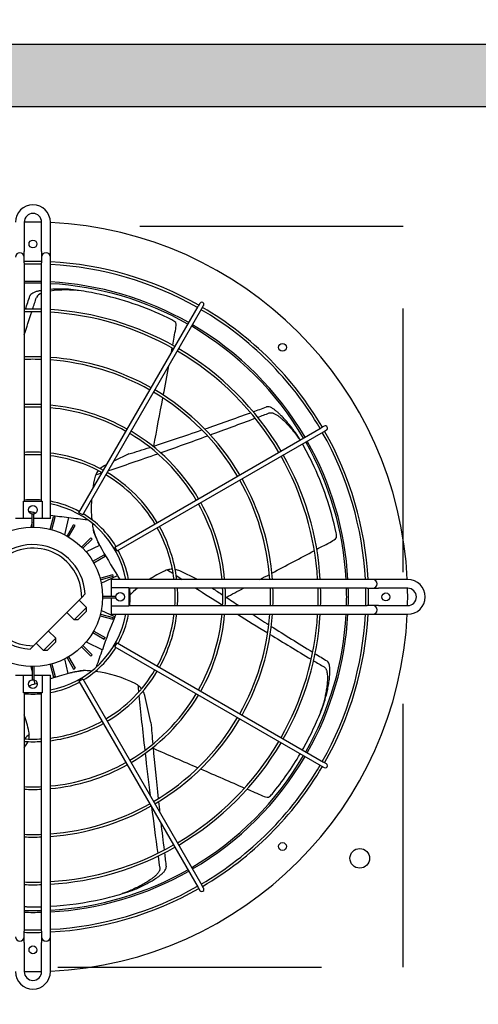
# Model space of a CAD drawing. Header units: millimetres. Extents: x -7955266 to 72030, y -46136 to 9299934.
# Tile 79 of 203: x -5161886 to -5161776, y 6618521 to 6618759. Entities that reach past the tile are written whole.
import ezdxf
from ezdxf.enums import TextEntityAlignment as Align

# ---------------------------------------------------------------- set-up
doc = ezdxf.new("R2010")
doc.units = ezdxf.units.MM
doc.header["$LTSCALE"] = 10
doc.linetypes.add('HIDDEN', pattern=[9.525, 6.35, -3.175])
for name, color, linetype, lineweight in [('BMS_urzadzenia_nr_obw_magistrala', 140, 'Continuous', 13), ('BMS_urzadzenia_WE_WY', 30, 'Continuous', 20), ('IE_ATRYBUTY_ BLOCK_1', 7, 'Continuous', 25), ('IE_ATRYBUTY_ BLOCK_2', 7, 'Continuous', 18), ('IE_urzadzenia', 30, 'Continuous', 25), ('IE_urzadzenia_nr_obw', 94, 'Continuous', 20)]:
    doc.layers.add(name, color=color, linetype=linetype, lineweight=lineweight)
doc.styles.add('ROMANS', font='romans.shx', dxfattribs={"width": 0.8})

# ---------------------------------------------------------------- blocks, each defined once
blk = doc.blocks.new('urzadzenie_klimatyzator_zewn_VRF')
h = blk.add_hatch(color=256)
h.paths.add_polyline_path([(-337.5, -330), (337.5, -330), (337.5, -15), (-337.5, -15)], flags=16)
h.paths.add_polyline_path([(-352.5, -345), (352.5, -345), (352.5, 0), (-352.5, 0)])
at = {"linetype": 'HIDDEN'}
for p, q in [((-79.5, -43.88), (-258, -43.88)), ((-79.5, -222.38), (-79.5, -43.88)), ((-258, -222.38), (-79.5, -222.38))]:
    blk.add_line(p, q, dxfattribs=at)
for p, q in [((-170.85, -42.82), (-170.85, -49.86)), ((-166.65, -49.86), (-166.65, -42.82)), ((-164.55, -49.86), (-164.55, -42.82)), ((-170.85, -51.22), (-170.85, -49.86)), ((-170.85, -52.59), (-170.85, -51.22)), ((-166.65, -49.86), (-166.65, -51.22)), ((-166.65, -51.22), (-166.65, -52.59)), ((-164.55, -51.22), (-164.55, -49.86)), ((-164.55, -52.59), (-164.55, -51.22)), ((-170.85, -52.59), (-170.85, -110.02)), ((-166.65, -110.02), (-166.65, -52.59)), ((-164.55, -114.22), (-164.55, -52.59)), ((-157.65, -112.86), (-128.94, -63.12)), ((-156.75, -113.38), (-128.03, -63.64)), ((-128.52, -62.39), (-128.94, -63.12)), ((-128.03, -63.64), (-127.61, -62.91)), ((-149.01, -121.12), (-99.27, -92.4)), ((-98.54, -91.98), (-99.27, -92.4)), ((-148.48, -122.03), (-98.74, -93.31)), ((-98.74, -93.31), (-98.01, -92.89)), ((-145.61, -98.67), (-149.27, -100.44)), ((-150.95, -101.24), (-151.56, -101.54)), ((-170.99, -114.22), (-170.99, -110.02)), ((-170.99, -110.02), (-166.51, -110.02)), ((-166.51, -110.02), (-166.51, -114.22)), ((-168.49, -112.82), (-169.34, -112.63)), ((-168.96, -116.33), (-168.96, -113.18)), ((-168.54, -113.18), (-168.96, -113.18)), ((-168.54, -116.33), (-168.54, -113.18)), ((-168.42, -112.82), (-168.5, -113.14)), ((-164.61, -116.84), (-163.79, -113.8)), ((-163.38, -113.91), (-163.79, -113.8)), ((-156.75, -113.38), (-157.65, -112.86)), ((-170.99, -114.22), (-172.95, -114.22)), ((-168.96, -114.22), (-170.99, -114.22)), ((-168.96, -115.17), (-169.23, -116.33)), ((-166.51, -114.22), (-168.54, -114.22)), ((-164.55, -114.22), (-166.51, -114.22)), ((-164.2, -116.95), (-163.38, -113.91)), ((-161.04, -118.2), (-160.07, -113.97)), ((-160.53, -118.47), (-158.96, -115.74)), ((-160.17, -118.68), (-158.59, -115.95)), ((-158.59, -115.95), (-158.96, -115.74)), ((-157.02, -121.1), (-154.79, -118.87)), ((-156.72, -121.4), (-154.49, -119.17)), ((-152.67, -120.72), (-155.92, -122.28)), ((-154.49, -119.17), (-154.79, -118.87)), ((-152.71, -120.66), (-153.09, -119.89)), ((-154.31, -124.54), (-151.58, -122.97)), ((-154.1, -124.91), (-151.37, -123.33)), ((-151.37, -123.33), (-151.58, -122.97)), ((-148.48, -122.03), (-149.01, -121.12)), ((-152.58, -128.57), (-149.53, -127.76)), ((-152.27, -129.85), (-148.36, -127.97)), ((-149.43, -128.16), (-149.53, -127.76)), ((-129.07, -128.93), (-133.34, -126.87)), ((-152.47, -128.98), (-149.43, -128.16)), ((-88.21, -128.93), (-149.85, -128.93)), ((-149.85, -130.88), (-149.85, -128.93)), ((-86.85, -128.93), (-88.21, -128.93)), ((-85.49, -128.93), (-86.85, -128.93)), ((-78.45, -128.93), (-85.49, -128.93)), ((-156.99, -133.25), (-156.17, -132.42)), ((-149.85, -132.91), (-149.85, -130.88)), ((-149.85, -130.88), (-145.65, -130.88)), ((-145.65, -130.88), (-145.65, -135.37)), ((-88.21, -131.02), (-145.65, -131.02)), ((-88.21, -131.02), (-86.85, -131.02)), ((-86.85, -131.02), (-85.49, -131.02)), ((-78.45, -131.02), (-85.49, -131.02)), ((-168.63, -144.88), (-156.99, -133.25)), ((-157.61, -133.87), (-155.83, -135.65)), ((-151.95, -132.91), (-148.8, -132.91)), ((-151.95, -133.34), (-148.8, -133.34)), ((-149.85, -135.37), (-149.85, -133.34)), ((-148.8, -133.34), (-148.8, -132.91)), ((-145.65, -135.22), (-88.21, -135.22)), ((-86.85, -135.22), (-88.21, -135.22)), ((-85.49, -135.22), (-86.85, -135.22)), ((-85.49, -135.22), (-78.45, -135.22)), ((-160.58, -136.84), (-158.8, -138.62)), ((-158.8, -138.62), (-155.83, -135.65)), ((-155.83, -136.54), (-157.91, -138.62)), ((-155.83, -136.54), (-155.83, -135.65)), ((-152.47, -137.27), (-149.43, -138.09)), ((-149.03, -137.96), (-152.27, -136.4)), ((-149.85, -137.32), (-149.85, -135.37)), ((-145.65, -135.37), (-149.85, -135.37)), ((-149.85, -137.32), (-88.21, -137.32)), ((-149.01, -137.89), (-148.73, -137.32)), ((-88.21, -137.32), (-86.85, -137.32)), ((-86.85, -137.32), (-85.49, -137.32)), ((-85.49, -137.32), (-78.45, -137.32)), ((-157.91, -138.62), (-158.8, -138.62)), ((-152.58, -137.68), (-149.53, -138.49)), ((-149.53, -138.49), (-149.43, -138.09)), ((-165.04, -141.29), (-163.26, -143.07)), ((-154.31, -141.71), (-151.58, -143.28)), ((-154.1, -141.34), (-151.37, -142.92)), ((-168.01, -144.26), (-166.23, -146.04)), ((-166.23, -146.04), (-163.26, -143.07)), ((-163.26, -143.96), (-165.33, -146.04)), ((-163.26, -143.96), (-163.26, -143.07)), ((-155.92, -143.97), (-152.01, -145.85)), ((-151.58, -143.28), (-151.37, -142.92)), ((-149.01, -145.13), (-148.48, -144.22)), ((-148.48, -144.22), (-98.74, -172.94)), ((-169.45, -145.71), (-168.63, -144.88)), ((-165.33, -146.04), (-166.23, -146.04)), ((-157.02, -145.15), (-154.79, -147.38)), ((-156.72, -144.85), (-154.49, -147.08)), ((-154.79, -147.38), (-154.49, -147.08)), ((-149.01, -145.13), (-99.27, -173.85)), ((-164.61, -149.41), (-163.79, -152.45)), ((-164.2, -149.3), (-163.38, -152.34)), ((-160.23, -151.56), (-161.04, -148.05)), ((-160.53, -147.78), (-158.96, -150.51)), ((-160.17, -147.57), (-158.59, -150.3)), ((-169.23, -149.92), (-168.96, -151.08)), ((-168.96, -149.92), (-168.96, -153.07)), ((-168.54, -149.92), (-168.54, -153.07)), ((-160.17, -151.53), (-159.33, -151.34)), ((-158.96, -150.51), (-158.59, -150.3)), ((-172.95, -152.02), (-170.99, -152.02)), ((-170.99, -156.22), (-170.99, -152.02)), ((-170.99, -152.02), (-168.96, -152.02)), ((-168.96, -153.07), (-168.54, -153.07)), ((-168.54, -152.02), (-166.51, -152.02)), ((-168.5, -153.11), (-168.26, -154.15)), ((-166.51, -152.02), (-164.55, -152.02)), ((-166.51, -152.02), (-166.51, -156.22)), ((-164.55, -213.66), (-164.55, -152.02)), ((-163.79, -152.45), (-163.38, -152.34)), ((-157.65, -153.39), (-156.75, -152.87)), ((-157.65, -153.39), (-128.94, -203.13)), ((-156.75, -152.87), (-128.03, -202.61)), ((-166.51, -156.22), (-170.99, -156.22)), ((-170.85, -156.22), (-170.85, -213.66)), ((-166.65, -213.66), (-166.65, -156.22)), ((-140.31, -163.35), (-141.78, -156.91)), ((-170.85, -169.44), (-170.53, -169.04)), ((-98.01, -173.36), (-98.74, -172.94)), ((-99.27, -173.85), (-98.54, -174.27)), ((-128.94, -203.13), (-128.52, -203.86)), ((-127.61, -203.34), (-128.03, -202.61)), ((-170.85, -215.02), (-170.85, -213.66)), ((-170.85, -216.39), (-170.85, -215.02)), ((-166.65, -213.66), (-166.65, -215.02)), ((-166.65, -215.02), (-166.65, -216.39)), ((-164.55, -215.02), (-164.55, -213.66)), ((-164.55, -216.39), (-164.55, -215.02)), ((-170.85, -216.39), (-170.85, -223.43)), ((-166.65, -223.43), (-166.65, -216.39)), ((-164.55, -223.43), (-164.55, -216.39))]:
    blk.add_line(p, q)
for points in [[(-352.5, -345), (352.5, -345), (352.5, 0), (-352.5, 0)], [(-337.5, -330), (337.5, -330), (337.5, -15), (-337.5, -15)]]:
    blk.add_lwpolyline(points, close=True)
for centre, radius in [((-168.75, -48.07), 0.945), ((-108.61, -72.99), 0.945), ((-168.75, -112.12), 1.05), ((-168.75, -133.12), 16.8), ((-147.75, -133.12), 1.05), ((-83.7, -133.12), 0.945), ((-168.75, -154.12), 1.05), ((-108.61, -193.26), 0.945), ((-90, -196.12), 2.36), ((-168.75, -218.18), 0.945)]:
    blk.add_circle(centre, radius)
for centre, radius, start, end in [((-168.75, -42.82), 4.2, 0, 180), ((-168.75, -42.82), 2.1, 0, 180), ((-168.75, -133.12), 90.3, 90, 91.3326), ((-168.75, -133.12), 90.3, 88.6674, 90), ((-168.75, -133.12), 90.3, 2.6659, 87.3341), ((-171.9, -51.22), 1.05, 0, 180), ((-165.6, -51.22), 1.05, 0, 180), ((-168.75, -133.12), 80.85, 90, 91.4884), ((-168.75, -133.12), 80.22, 90, 91.5001), ((-168.75, -133.12), 80.85, 88.5116, 90), ((-168.75, -133.12), 80.22, 88.4999, 90), ((-168.75, -133.12), 80.85, 60.3721, 87.0223), ((-168.75, -133.12), 80.22, 60.375, 86.9988), ((-168.75, -133.12), 76.02, 90, 91.583), ((-168.75, -133.12), 75.6, 90, 91.5918), ((-168.75, -133.12), 76.02, 88.417, 90), ((-168.75, -133.12), 75.6, 88.4082, 90), ((-168.75, -133.12), 76.02, 60.3957, 86.8329), ((-168.75, -133.12), 75.6, 60.3979, 86.8153), ((-162.09, -94.75), 35.82, 85.9958, 93.9403), ((-160.58, -89.44), 30.28, 83.4711, 97.54), ((-168.75, -133.13), 74.68, 81.0509, 82.9516), ((-166.11, -61.89), 2.02, 105.4119, 152.3986), ((-168.75, -133.14), 74.69, 77.1432, 81.0504), ((-168.75, -133.13), 74.68, 63.3522, 77.1426), ((-168.75, -133.12), 69.36, 90, 91.7349), ((-168.75, -133.12), 69.36, 88.2651, 90), ((-168.75, -133.12), 69.36, 60.4337, 86.5286), ((-128.06, -62.65), 0.525, 330, 150), ((-168.75, -133.12), 80.22, 30.375, 59.625), ((-168.75, -133.12), 80.85, 30.3721, 59.6279), ((-168.75, -133.12), 68.73, 90, 91.7508), ((-168.75, -133.12), 68.73, 88.2492, 90), ((-168.75, -133.12), 68.73, 60.4376, 86.4967), ((-137.14, -70.14), 4.2, 47.9334, 63.3497), ((-138.48, -67.74), 4.22, 349.3732, 9.8478), ((-168.75, -133.12), 75.6, 30.3979, 59.6021), ((-168.75, -133.12), 76.02, 30.3957, 59.6043), ((-168.75, -133.12), 69.36, 30.4337, 59.5663), ((-168.75, -133.12), 57.88, 90, 92.0794), ((-168.75, -133.12), 57.25, 90, 92.1023), ((-168.75, -133.12), 57.88, 87.9206, 90), ((-168.75, -133.12), 57.25, 87.8977, 90), ((-168.75, -133.12), 57.88, 60.5197, 85.8384), ((-168.75, -133.12), 68.73, 30.4376, 59.5624), ((-168.75, -133.12), 57.25, 60.5255, 85.7926), ((-168.75, -133.12), 57.25, 30.5255, 59.4745), ((-168.75, -133.12), 57.88, 30.5197, 59.4803), ((-168.75, -133.12), 46.39, 90, 92.5946), ((-168.75, -133.12), 45.76, 90, 92.6304), ((-168.75, -133.12), 46.39, 87.4054, 90), ((-168.75, -133.12), 45.76, 87.3696, 90), ((-168.75, -133.12), 46.39, 60.6484, 84.8054), ((-168.75, -133.12), 45.76, 60.6574, 84.7337), ((-98.28, -92.44), 0.525, 300, 120), ((-168.75, -133.12), 45.76, 30.6574, 59.3426), ((-168.75, -133.12), 46.39, 30.6484, 59.3516), ((-168.75, -133.13), 74.68, 30.4028, 31.5231), ((-168.75, -133.12), 80.22, 3.0012, 29.625), ((-168.75, -133.12), 80.85, 2.9777, 29.6279), ((-168.76, -133.13), 74.69, 25.7146, 29.5968), ((-168.75, -133.12), 75.6, 3.1847, 29.6021), ((-168.75, -133.12), 76.02, 3.1671, 29.6043), ((-168.75, -133.12), 34.9, 90, 93.4495), ((-168.75, -133.12), 34.27, 90, 93.513), ((-168.75, -133.12), 34.9, 86.5505, 90), ((-168.75, -133.12), 34.27, 86.487, 90), ((-168.75, -133.12), 34.9, 60.8619, 83.0885), ((-168.75, -133.12), 34.27, 60.8777, 82.9608), ((-168.75, -133.12), 68.73, 3.5033, 29.5624), ((-168.75, -133.12), 69.36, 3.4714, 29.5663), ((-149.74, -105.32), 4.2, 115.7143, 132.1103), ((-168.75, -133.13), 74.68, 11.9236, 25.7141), ((-124.12, -111.63), 30.58, 166.1657, 171.6382), ((-149.74, -105.32), 4.2, 157.2754, 166.1649), ((-149.74, -105.32), 4.2, 141.0566, 157.2746), ((-168.75, -133.12), 34.27, 30.8777, 59.1223), ((-168.75, -133.12), 34.9, 30.8619, 59.1381), ((-168.75, -133.12), 57.25, 4.2074, 29.4745), ((-168.75, -133.12), 57.88, 4.1616, 29.4803), ((-168.75, -133.12), 23.42, 90, 95.1455), ((-168.75, -133.12), 23.42, 84.8545, 90), ((-168.75, -133.12), 23.42, 61.2848, 79.6668), ((-168.75, -133.12), 22.79, 10.6222, 79.3778), ((-124.12, -111.63), 30.58, 176.4659, 185.364), ((-168.75, -133.12), 45.76, 5.2663, 29.3426), ((-168.75, -133.12), 46.39, 5.1946, 29.3516), ((-148.59, 0.27), 114.81, 260.054, 260.2535), ((-148.59, 0.27), 114.81, 262.0111, 264.263), ((-168.75, -133.12), 23.42, 31.2848, 58.7152), ((-168.75, -133.12), 34.9, 6.9115, 29.1381), ((-124.11, -111.63), 30.6, 189.753, 190.8934), ((-122.12, -106.11), 33.88, 198.4111, 205.5513), ((-122.46, -105.23), 33.95, 201.0324, 205.577), ((-168.75, -133.12), 34.27, 7.0392, 29.1223), ((-99.8, -118.56), 4.2, 356.5049, 11.9211), ((-168.75, -133.12), 12.6, 3.1897, 266.8103), ((-51.89, -65.72), 114.81, 208.6254, 212.8344), ((-98.76, -116.02), 4.22, 297.9446, 318.4192), ((-168.75, -133.12), 11.76, 359.4153, 270.5847), ((-168.75, -133.12), 23.42, 10.3332, 28.7152), ((-124.12, -154.62), 30.59, 114.7381, 122.8535), ((-135.16, -130.65), 4.2, 105.8468, 114.7364), ((-135.16, -130.65), 4.2, 89.628, 105.846), ((-135.16, -130.65), 4.2, 64.2857, 80.6818), ((-86.85, -129.97), 1.05, 270, 90), ((-78.45, -133.12), 4.2, 270, 90), ((-168.75, -133.12), 23.42, 354.8545, 5.1455), ((-168.75, -133.12), 34.27, 356.487, 3.513), ((-168.75, -133.12), 34.9, 356.5505, 3.4495), ((-168.75, -133.12), 45.76, 357.3696, 2.6304), ((-168.75, -133.12), 46.39, 357.4054, 2.5946), ((-168.75, -133.12), 57.25, 357.8977, 2.1023), ((-168.75, -133.12), 57.88, 357.9206, 2.0794), ((-168.75, -133.12), 68.73, 358.2492, 1.7508), ((-168.75, -133.12), 69.36, 358.2651, 1.7349), ((-168.75, -133.12), 75.6, 358.4082, 1.5918), ((-168.75, -133.12), 76.02, 358.417, 1.583), ((-168.75, -133.12), 80.22, 358.4999, 1.5001), ((-168.75, -133.12), 80.85, 358.5116, 1.4884), ((-168.75, -133.12), 90.3, 358.6674, 1.3326), ((-78.45, -133.12), 2.1, 270, 90), ((-86.85, -136.27), 1.05, 270, 90), ((-168.75, -133.12), 90.3, 272.6659, 357.3341), ((-168.75, -133.12), 22.79, 280.6222, 349.3778), ((-168.75, -133.12), 23.42, 331.2848, 349.6668), ((-168.75, -133.12), 34.27, 330.8777, 352.9608), ((-168.75, -133.12), 34.9, 330.8619, 353.0885), ((-168.75, -133.12), 45.76, 330.6574, 354.7337), ((-168.75, -133.12), 46.39, 330.6484, 354.8054), ((-168.75, -133.12), 57.25, 330.5255, 355.7926), ((-168.75, -133.12), 57.88, 330.5197, 355.8384), ((-168.75, -133.12), 68.73, 330.4376, 356.4967), ((-168.75, -133.12), 69.36, 330.4337, 356.5286), ((-168.75, -133.12), 75.6, 330.3979, 356.8153), ((-168.75, -133.12), 76.02, 330.3957, 356.8329), ((-168.75, -133.12), 80.22, 330.375, 356.9988), ((-168.75, -133.12), 80.85, 330.3721, 357.0223), ((-43.19, -182.46), 114.81, 157.1969, 161.4059), ((-168.75, -133.12), 23.42, 301.2848, 328.7152), ((-129.03, -262.05), 114.81, 105.7683, 108.0193), ((-152.79, -184.6), 33.88, 95.5539, 102.6941), ((-151.85, -184.46), 33.95, 98.1752, 102.7199), ((-157.73, -181.43), 30.6, 86.8959, 88.0362), ((-157.73, -181.42), 30.59, 63.3088, 82.5066), ((-168.75, -133.12), 34.27, 300.8777, 329.1223), ((-168.75, -133.12), 34.9, 300.8619, 329.1381), ((-129.03, -262.05), 114.81, 109.6881, 109.9773), ((-168.75, -133.12), 23.42, 280.3332, 298.7152), ((-145.88, -157.85), 4.2, 54.4182, 63.3078), ((-168.75, -133.12), 23.42, 264.8545, 275.1455), ((-168.75, -133.12), 45.76, 300.6574, 329.3426), ((-145.88, -157.85), 4.2, 38.1994, 54.4175), ((-145.88, -157.85), 4.2, 12.8571, 29.2532), ((-168.75, -133.12), 46.39, 300.6484, 329.3516), ((-168.76, -133.12), 74.68, 338.1937, 340.0945), ((-168.76, -133.12), 74.69, 334.2861, 338.1933), ((-199.64, -171.86), 30.59, 11.8808, 19.7525), ((-168.75, -133.12), 34.27, 277.0392, 299.1223), ((-168.75, -133.12), 34.9, 276.9115, 299.1381), ((-168.75, -133.12), 57.25, 300.5255, 329.4745), ((-168.75, -133.12), 57.88, 300.5197, 329.4803), ((-173.82, -166.42), 4.2, 2.9897, 11.8792), ((-168.78, -133.11), 74.71, 330.4037, 334.2848), ((-168.75, -133.12), 34.27, 266.487, 273.513), ((-168.75, -133.12), 34.9, 266.5505, 273.4495), ((-173.82, -166.42), 4.2, 321.4286, 337.8246), ((-173.82, -166.42), 4.2, 346.7708, 2.9889), ((-168.75, -133.12), 68.73, 300.4376, 329.5624), ((-168.75, -133.12), 69.36, 300.4337, 329.5663), ((-168.75, -133.12), 45.76, 275.2663, 299.3426), ((-168.75, -133.12), 75.6, 300.3979, 329.6021), ((-168.75, -133.12), 76.02, 300.3957, 329.6043), ((-168.75, -133.12), 74.68, 320.4952, 329.5968), ((-168.75, -133.12), 46.39, 275.1946, 299.3516), ((-168.75, -133.12), 80.22, 300.375, 329.625), ((-168.75, -133.12), 80.85, 300.3721, 329.6279), ((-98.28, -173.81), 0.525, 240, 60), ((-168.75, -133.12), 45.76, 267.3696, 272.6304), ((-168.75, -133.12), 46.39, 267.4054, 272.5946), ((-111.74, -177.19), 4.22, 246.5161, 266.9907), ((-114.37, -177.96), 4.2, 305.0763, 320.4926), ((-168.75, -133.12), 57.25, 274.2074, 299.4745), ((-168.75, -133.12), 57.88, 274.1616, 299.4803), ((-168.75, -133.12), 57.25, 267.8977, 272.1023), ((-168.75, -133.12), 57.88, 267.9206, 272.0794), ((-168.75, -133.12), 68.73, 273.5033, 299.5624), ((-168.75, -133.12), 69.36, 273.4714, 299.5663), ((-168.75, -133.12), 75.6, 273.1847, 299.6021), ((-168.75, -133.12), 76.02, 273.1671, 299.6043), ((-168.75, -133.12), 68.73, 268.2492, 271.7508), ((-168.75, -133.12), 69.36, 268.2651, 271.7349), ((-168.75, -133.12), 80.22, 273.0012, 299.625), ((-168.75, -133.12), 80.85, 272.9777, 299.6279), ((-168.75, -133.12), 74.68, 286.7652, 288.6659), ((-128.06, -203.6), 0.525, 210, 30), ((-168.75, -133.12), 74.68, 273.2242, 282.8571), ((-168.75, -133.11), 74.69, 282.8575, 286.7647), ((-169.9, -203.59), 4.2, 256.9111, 269.0612), ((-168.75, -133.12), 75.6, 268.4082, 271.5918), ((-168.75, -133.11), 74.69, 269.0665, 271.6112), ((-168.75, -133.12), 76.02, 268.417, 271.583), ((-168.75, -133.12), 80.22, 268.4999, 271.5001), ((-171.9, -215.02), 1.05, 180, 0), ((-168.75, -133.12), 80.85, 268.5116, 271.4884), ((-165.6, -215.02), 1.05, 180, 0), ((-168.75, -223.43), 4.2, 180, 0), ((-168.75, -133.12), 90.3, 268.6674, 271.3326), ((-168.75, -223.43), 2.1, 180, 0)]:
    blk.add_arc(centre, radius, start, end)
for centre, major_axis, ratio, start_param, end_param in [((604.83, 3388.45), (-800.54, -3507.39), 0.018843, 0.181938, 0.187017), ((604.83, 3388.45), (-804.26, -3523.69), 0.018843, 0.206114, 0.210059), ((604.83, 3388.45), (-804.26, -3523.69), 0.018843, 0.19712, 0.205219), ((604.83, 3388.45), (-800.54, -3507.39), 0.018843, 0.180443, 0.180909), ((-442.14, -1198.64), (-371.82, -1629.06), 0.040757, 2.343333, 2.346709), ((-442.14, -1198.64), (-371.82, -1629.06), 0.040757, 2.34174, 2.342778), ((-442.14, -1198.64), (-371.82, -1629.06), 0.040757, 2.333158, 2.339108), ((-442.14, -1198.64), (-371.82, -1629.06), 0.040757, 2.322894, 2.332595), ((3066.85, 1457.73), (-3241.32, -1560.94), 0.018843, 0.181938, 0.187017), ((3066.85, 1457.73), (-3241.32, -1560.94), 0.018843, 0.161837, 0.180909), ((3066.85, 1457.73), (-3256.38, -1568.19), 0.018843, 0.188944, 0.205219), ((3066.85, 1457.73), (-3256.38, -1568.19), 0.018843, 0.206114, 0.210059), ((3066.85, 1457.73), (-3241.32, -1560.94), 0.018843, 0.137514, 0.160637), ((3066.85, 1457.73), (-3256.38, -1568.19), 0.018843, 0.169281, 0.187941), ((3066.85, 1457.73), (-3241.32, -1560.94), 0.018843, 0.124789, 0.135982), ((3066.85, 1457.73), (-3256.38, -1568.19), 0.018843, 0.146026, 0.168097), ((3066.85, 1457.73), (-3256.38, -1568.19), 0.018843, 0.13987, 0.143016), ((-190.34, -95.42), (66.4, -15.15), 0.192511, -1.054205, -0.97772), ((-1172.26, -583.72), (-1505.47, -725), 0.040757, 2.343333, 2.346709), ((-1172.26, -583.72), (-1505.47, -725), 0.040757, 2.333158, 2.342778), ((-152.73, -92.74), (29.55, -61.36), 0.192511, -1.054205, -1.035545), ((3092.39, -1670.93), (3256.38, -1568.19), 0.018843, 3.281463, 3.284642), ((3092.39, -1670.93), (3256.38, -1568.19), 0.018843, 3.286266, 3.289555), ((-1172.26, -583.72), (-1505.47, -725), 0.040757, 2.330442, 2.332595), ((3092.39, -1670.93), (3256.38, -1568.19), 0.018843, 3.296618, 3.30969), ((3092.39, -1670.93), (3241.32, -1560.94), 0.018843, 3.271357, 3.277575), ((-1172.26, -583.72), (-1505.47, -725), 0.040757, 2.322894, 2.32675), ((3092.39, -1670.93), (3241.32, -1560.94), 0.018843, 3.279106, 3.286668), ((3092.39, -1670.93), (3256.38, -1568.19), 0.018843, 3.31643, 3.329534), ((3092.39, -1670.93), (3241.32, -1560.94), 0.018843, 3.293869, 3.30223), ((3092.39, -1670.93), (3256.38, -1568.19), 0.018843, 3.330536, 3.346812), ((3092.39, -1670.93), (3241.32, -1560.94), 0.018843, 3.303429, 3.322502), ((-127.18, -120.47), (-29.55, -61.36), 0.192511, -1.054205, -0.97772), ((3092.39, -1670.93), (3241.32, -1560.94), 0.018843, 3.323531, 3.328609), ((3092.39, -1670.93), (3256.38, -1568.19), 0.018843, 3.347706, 3.351652), ((-132.94, -157.73), (-66.4, -15.15), 0.192511, -1.054205, -1.028833), ((662.23, -3641.6), (804.26, -3523.69), 0.018843, 3.281463, 3.284642), ((662.23, -3641.6), (804.26, -3523.69), 0.018843, 3.286266, 3.30969), ((662.23, -3641.6), (800.54, -3507.39), 0.018843, 3.266381, 3.277575), ((-2393.68, -2970.31), (-2253.49, -2825.78), 0.018843, 3.281463, 3.284642), ((662.23, -3641.6), (804.26, -3523.69), 0.018843, 3.310873, 3.326886), ((662.23, -3641.6), (800.54, -3507.39), 0.018843, 3.279106, 3.30223), ((-1146.71, 370.51), (1505.47, -725), 0.040757, -0.818699, -0.808998), ((-1146.71, 370.51), (1505.47, -725), 0.040757, -0.808434, -0.798814), ((-1146.71, 370.51), (1505.47, -725), 0.040757, -0.79826, -0.794884), ((662.23, -3641.6), (800.54, -3507.39), 0.018843, 3.303429, 3.307666), ((662.23, -3641.6), (804.26, -3523.69), 0.018843, 3.330889, 3.346812), ((662.23, -3641.6), (800.54, -3507.39), 0.018843, 3.312015, 3.322502), ((662.23, -3641.6), (804.26, -3523.69), 0.018843, 3.347706, 3.351652), ((662.23, -3641.6), (800.54, -3507.39), 0.018843, 3.323531, 3.328609)]:
    blk.add_ellipse(centre, major_axis=major_axis, ratio=ratio, start_param=start_param, end_param=end_param)
for points, knots in [([(-166.65, -59.26), (-166.9, -59.3), (-167.15, -59.35), (-167.65, -59.47), (-167.89, -59.54), (-168.25, -59.66), (-168.36, -59.7), (-168.59, -59.8), (-168.7, -59.85), (-168.95, -59.99), (-169.1, -60.1), (-169.29, -60.29), (-169.34, -60.36), (-169.42, -60.48), (-169.44, -60.54), (-169.46, -60.59)], [105.823819, 105.823819, 105.823819, 105.823819, 109.253118, 109.253118, 112.682473, 112.682473, 114.39715, 114.39715, 116.111827, 116.111827, 118.548976, 118.548976, 119.767551, 119.767551, 120.608571, 120.608571, 120.608571, 120.608571]), ([(-105.09, -94.08), (-105.24, -93.86), (-105.4, -93.65), (-105.83, -93.05), (-106.11, -92.68), (-106.69, -91.93), (-106.99, -91.57), (-107.59, -90.86), (-107.9, -90.51), (-108.52, -89.84), (-108.83, -89.52), (-109.32, -89.05), (-109.5, -88.88), (-109.88, -88.54), (-110.07, -88.38), (-110.48, -88.06), (-110.68, -87.91), (-111, -87.71), (-111.11, -87.65), (-111.32, -87.53), (-111.43, -87.48), (-111.7, -87.37), (-111.87, -87.32), (-112.14, -87.29), (-112.23, -87.29), (-112.37, -87.31), (-112.43, -87.33), (-112.49, -87.35)], [72.856457, 72.856457, 72.856457, 72.856457, 76.498272, 76.498272, 82.972306, 82.972306, 89.446341, 89.446341, 95.920375, 95.920375, 102.39441, 102.39441, 105.823764, 105.823764, 109.253118, 109.253118, 112.682473, 112.682473, 114.39715, 114.39715, 116.111827, 116.111827, 118.548976, 118.548976, 119.767551, 119.767551, 120.608571, 120.608571, 120.608571, 120.608571]), ([(-111.79, -88.78), (-111.74, -88.76), (-111.68, -88.75), (-111.53, -88.72), (-111.44, -88.72), (-111.26, -88.73), (-111.17, -88.75), (-110.99, -88.79), (-110.91, -88.81), (-110.72, -88.88), (-110.62, -88.93), (-110.41, -89.03), (-110.31, -89.08), (-110.01, -89.26), (-109.81, -89.39), (-109.42, -89.68), (-109.23, -89.83), (-108.87, -90.13), (-108.7, -90.28), (-108.23, -90.72), (-107.92, -91.02), (-107.32, -91.64), (-107.03, -91.97), (-106.45, -92.64), (-106.16, -92.98), (-105.61, -93.68), (-105.33, -94.04), (-104.84, -94.71), (-104.61, -95.04), (-104.39, -95.36)], [116.818504, 116.818504, 116.818504, 116.818504, 117.674315, 117.674315, 118.90653, 118.90653, 120.138745, 120.138745, 121.370961, 121.370961, 122.9854, 122.9854, 124.599839, 124.599839, 127.828717, 127.828717, 131.057596, 131.057596, 134.286474, 134.286474, 140.459649, 140.459649, 146.632824, 146.632824, 152.805999, 152.805999, 158.979173, 158.979173, 164.453305, 164.453305, 164.453305, 164.453305]), ([(-168.43, -112.83), (-168.45, -112.83), (-168.47, -112.82), (-168.9, -112.73), (-169.31, -112.62), (-169.73, -112.51)], [51.900767, 51.900767, 51.900767, 51.900767, 52.250056, 52.250056, 58.635791, 58.635791, 58.635791, 58.635791]), ([(-149.04, -137.96), (-149.03, -137.94), (-149.02, -137.91), (-148.92, -137.71), (-148.82, -137.52), (-148.73, -137.32)], [51.900767, 51.900767, 51.900767, 51.900767, 52.250056, 52.250056, 55.469243, 55.469243, 55.469243, 55.469243]), ([(-98.54, -158.55), (-98.46, -158.3), (-98.39, -158.04), (-98.19, -157.34), (-98.07, -156.88), (-97.85, -155.96), (-97.75, -155.5), (-97.57, -154.59), (-97.49, -154.13), (-97.35, -153.23), (-97.3, -152.78), (-97.23, -152.11), (-97.22, -151.86), (-97.19, -151.36), (-97.18, -151.1), (-97.19, -150.59), (-97.2, -150.33), (-97.24, -149.96), (-97.26, -149.84), (-97.3, -149.6), (-97.33, -149.48), (-97.41, -149.21), (-97.47, -149.03), (-97.62, -148.81), (-97.67, -148.74), (-97.78, -148.64), (-97.83, -148.6), (-97.88, -148.57)], [72.856457, 72.856457, 72.856457, 72.856457, 76.498272, 76.498272, 82.972306, 82.972306, 89.446341, 89.446341, 95.920375, 95.920375, 102.39441, 102.39441, 105.823764, 105.823764, 109.253118, 109.253118, 112.682473, 112.682473, 114.39715, 114.39715, 116.111827, 116.111827, 118.548976, 118.548976, 119.767551, 119.767551, 120.608571, 120.608571, 120.608571, 120.608571]), ([(-98.57, -150.01), (-98.52, -150.04), (-98.47, -150.08), (-98.36, -150.18), (-98.3, -150.24), (-98.2, -150.39), (-98.15, -150.47), (-98.07, -150.64), (-98.04, -150.72), (-97.98, -150.91), (-97.95, -151.02), (-97.9, -151.24), (-97.88, -151.35), (-97.83, -151.7), (-97.81, -151.94), (-97.79, -152.42), (-97.79, -152.66), (-97.8, -153.13), (-97.81, -153.36), (-97.86, -154), (-97.9, -154.43), (-98.02, -155.29), (-98.09, -155.72), (-98.25, -156.59), (-98.34, -157.03), (-98.54, -157.9), (-98.65, -158.33), (-98.96, -159.48), (-99.18, -160.18), (-99.42, -160.86)], [116.818504, 116.818504, 116.818504, 116.818504, 117.674315, 117.674315, 118.90653, 118.90653, 120.138745, 120.138745, 121.370961, 121.370961, 122.9854, 122.9854, 124.599839, 124.599839, 127.828717, 127.828717, 131.057596, 131.057596, 134.286474, 134.286474, 140.459649, 140.459649, 146.632824, 146.632824, 152.805999, 152.805999, 158.979173, 158.979173, 169.240552, 169.240552, 169.240552, 169.240552]), ([(-138.2, -198.52), (-138.19, -198.58), (-138.19, -198.64), (-138.19, -198.79), (-138.21, -198.88), (-138.26, -199.05), (-138.3, -199.14), (-138.38, -199.3), (-138.42, -199.38), (-138.53, -199.54), (-138.59, -199.63), (-138.74, -199.81), (-138.81, -199.9), (-139.05, -200.16), (-139.23, -200.32), (-139.59, -200.64), (-139.78, -200.79), (-140.16, -201.07), (-140.34, -201.2), (-140.87, -201.57), (-141.23, -201.8), (-141.98, -202.24), (-142.36, -202.46), (-143.14, -202.87), (-143.54, -203.08), (-144.34, -203.46), (-144.75, -203.65), (-145.84, -204.12), (-146.53, -204.39), (-147.21, -204.63)], [116.818504, 116.818504, 116.818504, 116.818504, 117.674315, 117.674315, 118.90653, 118.90653, 120.138745, 120.138745, 121.370961, 121.370961, 122.9854, 122.9854, 124.599839, 124.599839, 127.828717, 127.828717, 131.057596, 131.057596, 134.286474, 134.286474, 140.459649, 140.459649, 146.632824, 146.632824, 152.805999, 152.805999, 158.979173, 158.979173, 169.240552, 169.240552, 169.240552, 169.240552]), ([(-144.85, -203.87), (-144.61, -203.78), (-144.36, -203.67), (-143.68, -203.39), (-143.25, -203.19), (-142.4, -202.79), (-141.98, -202.59), (-141.15, -202.16), (-140.74, -201.93), (-139.95, -201.48), (-139.57, -201.24), (-139, -200.87), (-138.8, -200.73), (-138.39, -200.44), (-138.18, -200.29), (-137.78, -199.96), (-137.59, -199.8), (-137.33, -199.53), (-137.24, -199.44), (-137.08, -199.26), (-137.01, -199.16), (-136.84, -198.93), (-136.75, -198.77), (-136.66, -198.52), (-136.64, -198.43), (-136.63, -198.28), (-136.63, -198.22), (-136.64, -198.17)], [72.856457, 72.856457, 72.856457, 72.856457, 76.498272, 76.498272, 82.972306, 82.972306, 89.446341, 89.446341, 95.920375, 95.920375, 102.39441, 102.39441, 105.823764, 105.823764, 109.253118, 109.253118, 112.682473, 112.682473, 114.39715, 114.39715, 116.111827, 116.111827, 118.548976, 118.548976, 119.767551, 119.767551, 120.608571, 120.608571, 120.608571, 120.608571])]:
    blk.add_open_spline(points, degree=3, knots=knots)
for points in [[(-169.72, -112.54), (-169.59, -112.57), (-169.46, -112.6), (-169.34, -112.63)], [(-154.48, -115.37), (-154.42, -115.85), (-154.34, -116.33), (-154.26, -116.81)], [(-143.58, -131.02), (-144.19, -131.53), (-144.78, -132.05), (-145.34, -132.59)], [(-154.61, -150.99), (-155.1, -150.94), (-155.59, -150.91), (-156.07, -150.88)]]:
    blk.add_open_spline(points, degree=3)
at = {"layer": 'BMS_urzadzenia_nr_obw_magistrala', "style": 'ROMANS', "width": 0.5, "flags": 8}
blk.add_attdef('ADR_BMS', (401.61, -301.55), '', height=150, dxfattribs=at)
at = {"layer": 'BMS_urzadzenia_WE_WY', "style": 'ROMANS', "width": 0.5, "flags": 8}
blk.add_attdef('BMS_WE_WY', (401.61, -506.64), '', height=150, dxfattribs=at)
at = {"layer": 'IE_ATRYBUTY_ BLOCK_1', "style": 'ROMANS', "width": 0.5, "flags": 8}
blk.add_attdef('TYP', text='', height=200, dxfattribs=at).set_placement((0, 22.14), align=Align.CENTER)
at = {"layer": 'IE_ATRYBUTY_ BLOCK_2', "style": 'ROMANS', "width": 0.5, "flags": 8}
for tag, p in [('OPIS1', (0, -539.99)), ('OPIS2', (0, -725.98))]:
    blk.add_attdef(tag, text='', height=150, dxfattribs=at).set_placement(p, align=Align.CENTER)
at = {"layer": 'IE_urzadzenia_nr_obw', "style": 'ROMANS', "width": 0.5, "flags": 8}
blk.add_attdef('NR_OBW', (401.61, -115.56), '', height=150, dxfattribs=at)

msp = doc.modelspace()

# ---------------------------------------------------------------- block references
at = {"layer": 'IE_urzadzenia'}
msp.add_blockref('urzadzenie_klimatyzator_zewn_VRF', (-5161714.17, 6618752.6), dxfattribs=at)

doc.saveas('drawing.dxf')
